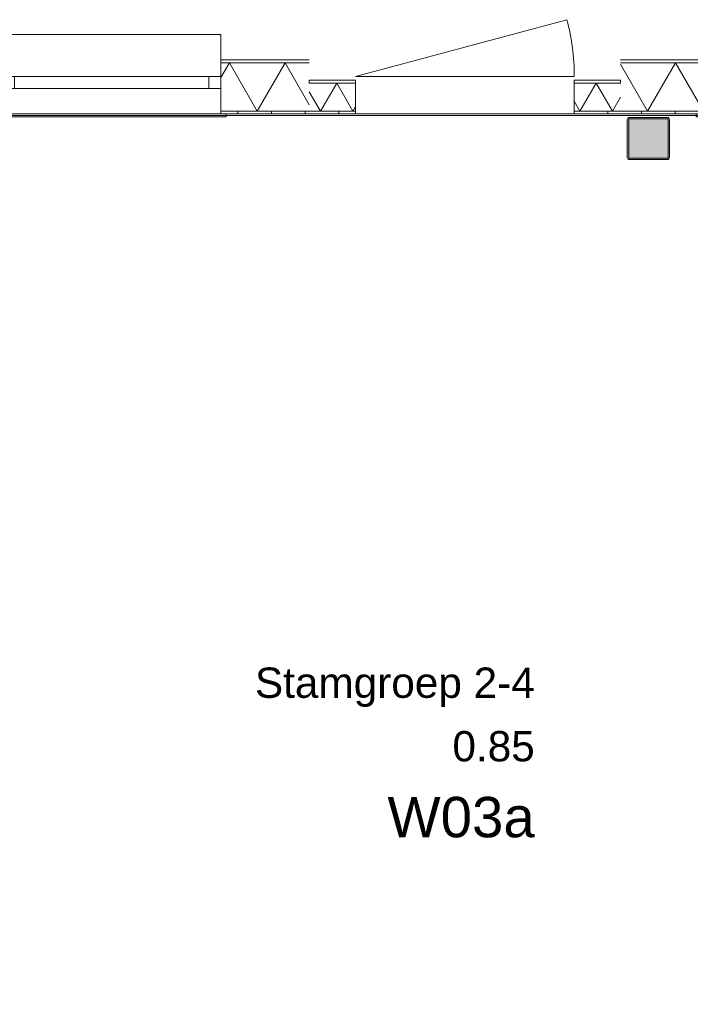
# Model space of a CAD drawing. Header units: millimetres. Extents: x -850 to 154668, y -80411 to 71019.
# Tile 166 of 236: x 41504 to 45490, y 48626 to 54474. Entities that reach past the tile are written whole.
import ezdxf
from ezdxf.enums import TextEntityAlignment as Align

# ---------------------------------------------------------------- set-up
doc = ezdxf.new("R2010")
doc.units = ezdxf.units.MM
doc.header["$MEASUREMENT"] = 0
for name, color, linetype in [('New_21 Buitenwanden', 7, 'Continuous'), ('New_21 Buitenwanden Deuren', 7, 'Continuous'), ('New_21 Buitenwanden Doorsnede-arcering', 7, 'Continuous'), ('New_21 Buitenwanden Laagscheidingslijnen', 7, 'Continuous'), ('New_21 Buitenwanden Ramen', 7, 'Continuous'), ('New_23 Vloeren', 7, 'Continuous'), ('New_Z Ruimtefuncties', 7, 'Continuous'), ('New_Z Ruimtefuncties Zone omranding', 7, 'Continuous'), ('New_Z Ruimtefuncties Zone tekst', 7, 'Continuous'), ('S-COLS-____-OTLN.RVT S', 7, 'Continuous'), ('S-COLS-____-OTLN.RVT S 2D arcering', 7, 'Continuous')]:
    doc.layers.add(name, color=color, linetype=linetype)
doc.styles.add('GENERATED_STYLE_1', font='arial.ttf')
doc.styles.add('GENERATED_STYLE_2', font='arial.ttf')
pattern_1 = [(270, (0, 0), (200, 0), [])]

# ---------------------------------------------------------------- blocks, each defined once
blk = doc.blocks.new('Slab_3_1', base_point=(31200.9, 49880))
at = {"layer": 'New_23 Vloeren', "color": 7, "linetype": 'Continuous', "lineweight": 0, "flags": 128}
blk.add_lwpolyline([(31200.9, 49880), (31200.9, 38994.9), (42600, 38994.9), (42600, 36555.1), (50070.2, 36555.1), (50070.2, 33195.8), (61804.1, 33195.8), (61804.1, 53915), (31400.3, 53915), (31400.3, 49880)], close=True, dxfattribs=at)
blk = doc.blocks.new('*X1555')
at = {"layer": 'New_21 Buitenwanden Doorsnede-arcering', "linetype": 'Continuous', "lineweight": 0, "true_color": 0xe9ebeb}
for points in [[(38852.7, 54217.2), (38852.7, 54217.1), (39002.7, 54217.1), (39002.7, 54217.2)], [(39300.2, 54217.2), (39152.7, 54217.2), (39152.7, 54217.1), (39300.2, 54217.1)]]:
    blk.add_hatch(color=254, dxfattribs=at).paths.add_polyline_path(points)
blk = doc.blocks.new('*X1556')
at = {"layer": 'New_21 Buitenwanden Doorsnede-arcering', "linetype": 'Continuous', "lineweight": 0, "true_color": 0xe9ebeb}
for points in [[(40652.7, 54217.2), (40652.7, 54217.1), (40802.7, 54217.1), (40802.7, 54217.2)], [(40952.7, 54217.2), (40952.7, 54217.1), (41102.7, 54217.1), (41102.7, 54217.2)], [(41400.2, 54217.2), (41252.7, 54217.2), (41252.7, 54217.1), (41400.2, 54217.1)]]:
    blk.add_hatch(color=254, dxfattribs=at).paths.add_polyline_path(points)
blk = doc.blocks.new('*X1557')
at = {"layer": 'New_21 Buitenwanden Doorsnede-arcering', "linetype": 'Continuous', "lineweight": 0, "true_color": 0xe9ebeb}
for points in [[(42752.7, 54217.2), (42752.7, 54217.1), (42902.7, 54217.1), (42902.7, 54217.2)], [(43052.7, 54217.2), (43052.7, 54217.1), (43202.7, 54217.1), (43202.7, 54217.2)]]:
    blk.add_hatch(color=254, dxfattribs=at).paths.add_polyline_path(points)
blk = doc.blocks.new('*X1558')
at = {"layer": 'New_21 Buitenwanden Doorsnede-arcering', "linetype": 'Continuous', "lineweight": 0, "true_color": 0xe9ebeb}
for points in [[(38852.7, 53930.1), (38852.7, 53930), (39002.7, 53930), (39002.7, 53930.1)], [(39152.7, 53930), (39300.2, 53930), (39300.2, 53930.1), (39152.7, 53930.1)]]:
    blk.add_hatch(color=254, dxfattribs=at).paths.add_polyline_path(points)
blk = doc.blocks.new('*X1559')
at = {"layer": 'New_21 Buitenwanden Doorsnede-arcering', "linetype": 'Continuous', "lineweight": 0, "true_color": 0xe9ebeb}
for points in [[(40652.7, 53930.1), (40652.7, 53930), (40802.7, 53930), (40802.7, 53930.1)], [(40952.7, 53930.1), (40952.7, 53930), (41102.7, 53930), (41102.7, 53930.1)], [(41400.2, 53930.1), (41252.7, 53930.1), (41252.7, 53930), (41400.2, 53930)]]:
    blk.add_hatch(color=254, dxfattribs=at).paths.add_polyline_path(points)
blk = doc.blocks.new('*X1560')
at = {"layer": 'New_21 Buitenwanden Doorsnede-arcering', "linetype": 'Continuous', "lineweight": 0, "true_color": 0xe9ebeb}
for points in [[(42752.7, 53930.1), (42752.7, 53930), (42902.7, 53930), (42902.7, 53930.1)], [(43052.7, 53930.1), (43052.7, 53930), (43202.7, 53930), (43202.7, 53930.1)]]:
    blk.add_hatch(color=254, dxfattribs=at).paths.add_polyline_path(points)
blk = doc.blocks.new('*X1561')
at = {"layer": 'New_21 Buitenwanden Doorsnede-arcering', "color": 254, "linetype": 'Continuous', "lineweight": 0, "true_color": 0xe9ebeb}
for p, q in [((38775.2, 54214.5), (38939.4, 53930.1)), ((39105.1, 54217.1), (38939.4, 53930.1)), ((39105.1, 54217.1), (39270.8, 53930.1)), ((39300.2, 53981), (39270.8, 53930.1))]:
    blk.add_line(p, q, dxfattribs=at)
blk = doc.blocks.new('*X1562')
at = {"layer": 'New_21 Buitenwanden Doorsnede-arcering', "color": 254, "linetype": 'Continuous', "lineweight": 0, "true_color": 0xe9ebeb}
for p, q in [((40762.1, 54217.1), (40600.2, 53936.7)), ((40762.1, 54217.1), (40927.8, 53930.1)), ((41093.5, 54217.1), (40927.8, 53930.1)), ((41093.5, 54217.1), (41259.2, 53930.1)), ((41400.2, 54174.3), (41259.2, 53930.1))]:
    blk.add_line(p, q, dxfattribs=at)
blk = doc.blocks.new('*X1563')
at = {"layer": 'New_21 Buitenwanden Doorsnede-arcering', "color": 254, "linetype": 'Continuous', "lineweight": 0, "true_color": 0xe9ebeb}
for p, q in [((42750.5, 54217.1), (42700.2, 54130)), ((42750.5, 54217.1), (42916.2, 53930.1)), ((43081.9, 54217.1), (42916.2, 53930.1)), ((43081.9, 54217.1), (43225.2, 53968.9))]:
    blk.add_line(p, q, dxfattribs=at)
blk = doc.blocks.new('R1 22_7')
at = {"layer": 'New_21 Buitenwanden Ramen', "color": 1, "linetype": 'Continuous', "lineweight": 0}
for p, q in [((-725, 150.2), (-725, 168.2)), ((-725, 168.2), (680, 168.2)), ((-650, 150.2), (-680, 150.2)), ((-650, 150.2), (-680, 150.2)), ((-650, 135.2), (-650, 150.2)), ((-650, 135.2), (-650, 150.2)), ((-650, 0), (-650, 135.1)), ((-650, 0), (-650, 135.1)), ((650, 135.2), (650, 150.2)), ((650, 135.2), (650, 150.2)), ((650, 150.2), (680, 150.2)), ((650, 150.2), (680, 150.2)), ((650, 0), (650, 135.1)), ((650, 0), (650, 135.1)), ((680, 168.2), (680, 150.2)), ((-650, 0), (-577, 0)), ((-650, -72), (-650, 0)), ((-650, -72), (-650, 0)), ((-577, 0), (-577, -72)), ((-577, 0), (577, 0)), ((577, -72), (577, 0)), ((577, 0), (650, 0)), ((650, -72), (650, 0)), ((650, -72), (650, 0)), ((-577, -72), (-650, -72)), ((-650, -152), (-650, -72)), ((577, -72), (-577, -72)), ((650, -72), (577, -72)), ((650, -152), (650, -72)), ((-650, -170), (-650, -320)), ((650, -320), (650, -170)), ((-650, -320), (650, -320))]:
    blk.add_line(p, q, dxfattribs=at)
at = {"layer": 'New_21 Buitenwanden Ramen', "color": 9, "linetype": 'Continuous', "lineweight": 0}
for p, q in [((-650, 150.2), (650, 150.2)), ((-650, 135.1), (-650, 135.2)), ((-650, 135.1), (-650, 135.2)), ((650, 135.1), (650, 135.2)), ((650, 135.1), (650, 135.2)), ((-650, -170), (-650, -152)), ((650, -170), (650, -152))]:
    blk.add_line(p, q, dxfattribs=at)
blk = doc.blocks.new('Wall_264_1', base_point=(38775.2, 53915))
at = {"layer": 'New_21 Buitenwanden Doorsnede-arcering', "linetype": 'Continuous', "lineweight": 0, "true_color": 0xe9ebeb}
h = blk.add_hatch(dxfattribs=at)
h.set_pattern_fill('930_Lijnen_vert_200_0001', color=254, style=0, pattern_type=2)
h.set_pattern_definition(pattern_1)
h.paths.add_polyline_path([(38775.2, 53915), (39300.2, 53915), (39300.2, 53930), (38775.2, 53930)])
h = blk.add_hatch(dxfattribs=at)
h.set_pattern_fill('930_Lijnen_vert_200_0001', color=254, style=0, pattern_type=2)
h.set_pattern_definition(pattern_1)
h.paths.add_polyline_path([(40600.2, 53930), (40600.2, 53915), (41400.2, 53915), (41400.2, 53930)])
h = blk.add_hatch(dxfattribs=at)
h.set_pattern_fill('930_Lijnen_vert_200_0001', color=254, style=0, pattern_type=2)
h.set_pattern_definition(pattern_1)
h.paths.add_polyline_path([(42700.2, 53930), (42700.2, 53915), (43225.2, 53915), (43225.2, 53930)])
at = {"layer": 'New_21 Buitenwanden', "color": 8, "linetype": 'Continuous', "lineweight": 0, "true_color": 0x778488}
for p, q in [((39300.2, 54235.2), (39300.2, 54217.2)), ((39300.2, 54217.2), (39300.2, 54137.2)), ((40600.2, 54235.2), (40600.2, 54217.2)), ((40600.2, 54217.2), (40600.2, 54137.2)), ((41400.2, 54235.2), (41400.2, 54217.2)), ((41400.2, 54217.2), (41400.2, 54137.2)), ((42700.2, 54235.2), (42700.2, 54217.2)), ((42700.2, 54217.2), (42700.2, 54137.2)), ((39300.2, 54137.2), (39300.2, 54065.2)), ((40600.2, 54137.2), (40600.2, 54065.2)), ((41400.2, 54137.2), (41400.2, 54065.2)), ((42700.2, 54137.2), (42700.2, 54065.2)), ((39300.2, 54065.2), (39300.2, 53930.1)), ((40600.2, 54065.2), (40600.2, 53930.1)), ((41400.2, 54065.2), (41400.2, 53930.1)), ((42700.2, 54065.2), (42700.2, 53930.1)), ((39300.2, 53915), (39270.2, 53915)), ((39300.2, 53930.1), (39300.2, 53930)), ((39300.2, 53930), (39300.2, 53915)), ((40600.2, 53930.1), (40600.2, 53930)), ((40600.2, 53930), (40600.2, 53915)), ((40600.2, 53915), (40630.2, 53915)), ((41400.2, 53915), (41370.2, 53915)), ((41400.2, 53930.1), (41400.2, 53930)), ((41400.2, 53930), (41400.2, 53915)), ((42700.2, 53930.1), (42700.2, 53930)), ((42700.2, 53930), (42700.2, 53915)), ((42700.2, 53915), (42730.2, 53915))]:
    blk.add_line(p, q, dxfattribs=at)
at = {"layer": 'New_21 Buitenwanden', "color": 8, "linetype": 'Continuous', "lineweight": 0, "true_color": 0x778488, "flags": 128}
for points in [[(39300.2, 54235.2), (38775.2, 54235.2)], [(41400.2, 54235.2), (40600.2, 54235.2)], [(43225.2, 54235.2), (42700.2, 54235.2)], [(38775.2, 53915), (39300.2, 53915)], [(40600.2, 53915), (41400.2, 53915)], [(42700.2, 53915), (43225.2, 53915)]]:
    blk.add_lwpolyline(points, dxfattribs=at)
at = {"layer": 'New_21 Buitenwanden Laagscheidingslijnen', "color": 8, "linetype": 'Continuous', "lineweight": 0, "true_color": 0x778488}
for p, q in [((39300.2, 54217.2), (38775.2, 54217.2)), ((39300.2, 54217.1), (38775.2, 54217.1)), ((41400.2, 54217.2), (40600.2, 54217.2)), ((41400.2, 54217.1), (40600.2, 54217.1)), ((43225.2, 54217.2), (42700.2, 54217.2)), ((43225.2, 54217.1), (42700.2, 54217.1)), ((38775.2, 53930.1), (39300.2, 53930.1)), ((38775.2, 53930), (39300.2, 53930)), ((40600.2, 53930.1), (41400.2, 53930.1)), ((40600.2, 53930), (41400.2, 53930)), ((42700.2, 53930.1), (43225.2, 53930.1)), ((42700.2, 53930), (43225.2, 53930))]:
    blk.add_line(p, q, dxfattribs=at)
at = {"layer": 'New_21 Buitenwanden', "color": 8, "lineweight": 0, "true_color": 0x778488}
for name in ['*X1561', '*X1555', '*X1562', '*X1556', '*X1563', '*X1557', '*X1558', '*X1559', '*X1560']:
    blk.add_blockref(name, (0, 0), dxfattribs=at)
at = {"layer": 'New_21 Buitenwanden Ramen', "color": 1, "linetype": 'Continuous', "lineweight": 0, "xscale": -1, "zscale": 1000, "rotation": 180}
for p in [(39950.2, 54065.2), (42050.2, 54065.2)]:
    blk.add_blockref('R1 22_7', p, dxfattribs=at)
blk = doc.blocks.new('*X1575')
at = {"layer": 'New_21 Buitenwanden Doorsnede-arcering', "linetype": 'Continuous', "lineweight": 0, "true_color": 0xe9ebeb}
for points in [[(45152.7, 54217.2), (45152.7, 54217.1), (45302.7, 54217.1), (45302.7, 54217.2)], [(45600, 54217.2), (45452.7, 54217.2), (45452.7, 54217.1), (45600, 54217.1)]]:
    blk.add_hatch(color=254, dxfattribs=at).paths.add_polyline_path(points)
blk = doc.blocks.new('*X1576')
at = {"layer": 'New_21 Buitenwanden Doorsnede-arcering', "linetype": 'Continuous', "lineweight": 0, "true_color": 0xe9ebeb}
for points in [[(46952.7, 54217.2), (46952.7, 54217.1), (47102.7, 54217.1), (47102.7, 54217.2)], [(47252.7, 54217.2), (47252.7, 54217.1), (47402.7, 54217.1), (47402.7, 54217.2)], [(47552.7, 54217.2), (47552.7, 54217.1), (47702.7, 54217.1), (47702.7, 54217.2)], [(47852.7, 54217.2), (47852.7, 54217.1), (48002.7, 54217.1), (48002.7, 54217.2)]]:
    blk.add_hatch(color=254, dxfattribs=at).paths.add_polyline_path(points)
blk = doc.blocks.new('*X1577')
at = {"layer": 'New_21 Buitenwanden Doorsnede-arcering', "linetype": 'Continuous', "lineweight": 0, "true_color": 0xe9ebeb}
for points in [[(49400, 54217.2), (49400, 54217.1), (49502.7, 54217.1), (49502.7, 54217.2)], [(49652.7, 54217.2), (49652.7, 54217.1), (49802.7, 54217.1), (49802.7, 54217.2)], [(49952.7, 54217.2), (49952.7, 54217.1), (50102.7, 54217.1), (50102.7, 54217.2)], [(50252.7, 54217.2), (50252.7, 54217.1), (50402.7, 54217.1), (50402.7, 54217.2)], [(50600, 54217.2), (50552.7, 54217.2), (50552.7, 54217.1), (50600, 54217.1)]]:
    blk.add_hatch(color=254, dxfattribs=at).paths.add_polyline_path(points)
blk = doc.blocks.new('*X1578')
at = {"layer": 'New_21 Buitenwanden Doorsnede-arcering', "linetype": 'Continuous', "lineweight": 0, "true_color": 0xe9ebeb}
for points in [[(51900, 54217.1), (51902.7, 54217.1), (51902.7, 54217.2), (51900, 54217.2)], [(52052.7, 54217.2), (52052.7, 54217.1), (52202.7, 54217.1), (52202.7, 54217.2)], [(52352.7, 54217.1), (52425, 54217.1), (52425, 54217.2), (52352.7, 54217.2)]]:
    blk.add_hatch(color=254, dxfattribs=at).paths.add_polyline_path(points)
blk = doc.blocks.new('*X1579')
at = {"layer": 'New_21 Buitenwanden Doorsnede-arcering', "linetype": 'Continuous', "lineweight": 0, "true_color": 0xe9ebeb}
for points in [[(45152.7, 53930.1), (45152.7, 53930), (45302.7, 53930), (45302.7, 53930.1)], [(45452.7, 53930), (45600, 53930), (45600, 53930.1), (45452.7, 53930.1)]]:
    blk.add_hatch(color=254, dxfattribs=at).paths.add_polyline_path(points)
blk = doc.blocks.new('*X1580')
at = {"layer": 'New_21 Buitenwanden Doorsnede-arcering', "linetype": 'Continuous', "lineweight": 0, "true_color": 0xe9ebeb}
for points in [[(46952.7, 53930.1), (46952.7, 53930), (47102.7, 53930), (47102.7, 53930.1)], [(47252.7, 53930.1), (47252.7, 53930), (47402.7, 53930), (47402.7, 53930.1)], [(47552.7, 53930.1), (47552.7, 53930), (47702.7, 53930), (47702.7, 53930.1)], [(47852.7, 53930.1), (47852.7, 53930), (48002.7, 53930), (48002.7, 53930.1)]]:
    blk.add_hatch(color=254, dxfattribs=at).paths.add_polyline_path(points)
blk = doc.blocks.new('*X1581')
at = {"layer": 'New_21 Buitenwanden Doorsnede-arcering', "linetype": 'Continuous', "lineweight": 0, "true_color": 0xe9ebeb}
for points in [[(49400, 53930), (49502.7, 53930), (49502.7, 53930.1), (49400, 53930.1)], [(49652.7, 53930.1), (49652.7, 53930), (49802.7, 53930), (49802.7, 53930.1)], [(49952.7, 53930.1), (49952.7, 53930), (50102.7, 53930), (50102.7, 53930.1)], [(50252.7, 53930.1), (50252.7, 53930), (50402.7, 53930), (50402.7, 53930.1)], [(50552.7, 53930), (50600, 53930), (50600, 53930.1), (50552.7, 53930.1)]]:
    blk.add_hatch(color=254, dxfattribs=at).paths.add_polyline_path(points)
blk = doc.blocks.new('*X1582')
at = {"layer": 'New_21 Buitenwanden Doorsnede-arcering', "linetype": 'Continuous', "lineweight": 0, "true_color": 0xe9ebeb}
for points in [[(51900, 53930), (51902.7, 53930), (51902.7, 53930.1), (51900, 53930.1)], [(52052.7, 53930.1), (52052.7, 53930), (52202.7, 53930), (52202.7, 53930.1)], [(52352.7, 53930), (52425, 53930), (52425, 53930.1), (52352.7, 53930.1)]]:
    blk.add_hatch(color=254, dxfattribs=at).paths.add_polyline_path(points)
blk = doc.blocks.new('*X1583')
at = {"layer": 'New_21 Buitenwanden Doorsnede-arcering', "color": 254, "linetype": 'Continuous', "lineweight": 0, "true_color": 0xe9ebeb}
for p, q in [((45075.2, 54208.6), (45236, 53930.1)), ((45401.7, 54217.1), (45236, 53930.1)), ((45401.7, 54217.1), (45567.4, 53930.1)), ((45600, 53986.6), (45567.4, 53930.1))]:
    blk.add_line(p, q, dxfattribs=at)
blk = doc.blocks.new('*X1584')
at = {"layer": 'New_21 Buitenwanden Doorsnede-arcering', "color": 254, "linetype": 'Continuous', "lineweight": 0, "true_color": 0xe9ebeb}
for p, q in [((47058.7, 54217.1), (46900, 53942.3)), ((47058.7, 54217.1), (47224.4, 53930.1)), ((47390.1, 54217.1), (47224.4, 53930.1)), ((47390.1, 54217.1), (47555.8, 53930.1)), ((47721.5, 54217.1), (47555.8, 53930.1)), ((47721.5, 54217.1), (47887.2, 53930.1)), ((48052.9, 54217.1), (47887.2, 53930.1)), ((48052.9, 54217.1), (48100, 54135.5))]:
    blk.add_line(p, q, dxfattribs=at)
blk = doc.blocks.new('*X1585')
at = {"layer": 'New_21 Buitenwanden Doorsnede-arcering', "color": 254, "linetype": 'Continuous', "lineweight": 0, "true_color": 0xe9ebeb}
for p, q in [((49709.9, 54217.1), (49544.2, 53930.1)), ((49709.9, 54217.1), (49875.6, 53930.1)), ((50041.3, 54217.1), (49875.6, 53930.1)), ((50041.3, 54217.1), (50207, 53930.1)), ((50372.7, 54217.1), (50207, 53930.1)), ((50372.7, 54217.1), (50538.4, 53930.1)), ((49400, 54179.8), (49544.2, 53930.1)), ((50600, 54036.9), (50538.4, 53930.1))]:
    blk.add_line(p, q, dxfattribs=at)
blk = doc.blocks.new('*X1586')
at = {"layer": 'New_21 Buitenwanden Doorsnede-arcering', "color": 254, "linetype": 'Continuous', "lineweight": 0, "true_color": 0xe9ebeb}
for p, q in [((52029.7, 54217.1), (51900, 53992.5)), ((52029.7, 54217.1), (52195.4, 53930.1)), ((52361.1, 54217.1), (52195.4, 53930.1)), ((52361.1, 54217.1), (52425, 54106.3))]:
    blk.add_line(p, q, dxfattribs=at)
blk = doc.blocks.new('Wall_266_1', base_point=(45075.2, 53915))
at = {"layer": 'New_21 Buitenwanden Doorsnede-arcering', "linetype": 'Continuous', "lineweight": 0, "true_color": 0xe9ebeb}
h = blk.add_hatch(dxfattribs=at)
h.set_pattern_fill('930_Lijnen_vert_200_0001', color=254, style=0, pattern_type=2)
h.set_pattern_definition(pattern_1)
h.paths.add_polyline_path([(45075.2, 53915), (45600, 53915), (45600, 53930), (45075.2, 53930)])
h = blk.add_hatch(dxfattribs=at)
h.set_pattern_fill('930_Lijnen_vert_200_0001', color=254, style=0, pattern_type=2)
h.set_pattern_definition(pattern_1)
h.paths.add_polyline_path([(46900, 53930), (46900, 53915), (48100, 53915), (48100, 53930)])
h = blk.add_hatch(dxfattribs=at)
h.set_pattern_fill('930_Lijnen_vert_200_0001', color=254, style=0, pattern_type=2)
h.set_pattern_definition(pattern_1)
h.paths.add_polyline_path([(49400, 53930), (49400, 53915), (50600, 53915), (50600, 53930)])
h = blk.add_hatch(dxfattribs=at)
h.set_pattern_fill('930_Lijnen_vert_200_0001', color=254, style=0, pattern_type=2)
h.set_pattern_definition(pattern_1)
h.paths.add_polyline_path([(51900, 53930), (51900, 53915), (52425, 53915), (52425, 53930)])
at = {"layer": 'New_21 Buitenwanden', "color": 8, "linetype": 'Continuous', "lineweight": 0, "true_color": 0x778488}
for p, q in [((45600, 54235.2), (45600, 54217.2)), ((45600, 54217.2), (45600, 54137.2)), ((46900, 54235.2), (46900, 54217.2)), ((46900, 54217.2), (46900, 54137.2)), ((48100, 54235.2), (48100, 54217.2)), ((48100, 54217.2), (48100, 54137.2)), ((49400, 54235.2), (49400, 54217.2)), ((49400, 54217.2), (49400, 54137.2)), ((50600, 54235.2), (50600, 54217.2)), ((50600, 54217.2), (50600, 54137.2)), ((51900, 54235.2), (51900, 54217.2)), ((51900, 54217.2), (51900, 54137.2)), ((45600, 54137.2), (45600, 54065.2)), ((46900, 54137.2), (46900, 54065.2)), ((48100, 54137.2), (48100, 54065.2)), ((49400, 54137.2), (49400, 54065.2)), ((50600, 54137.2), (50600, 54065.2)), ((51900, 54137.2), (51900, 54065.2)), ((45600, 54065.2), (45600, 53930.1)), ((46900, 54065.2), (46900, 53930.1)), ((48100, 54065.2), (48100, 53930.1)), ((49400, 54065.2), (49400, 53930.1)), ((50600, 54065.2), (50600, 53930.1)), ((51900, 54065.2), (51900, 53930.1)), ((45600, 53915), (45570, 53915)), ((45600, 53930.1), (45600, 53930)), ((45600, 53930), (45600, 53915)), ((46900, 53930.1), (46900, 53930)), ((46900, 53930), (46900, 53915)), ((46900, 53915), (46930, 53915)), ((48100, 53915), (48070, 53915)), ((48100, 53930.1), (48100, 53930)), ((48100, 53930), (48100, 53915)), ((49400, 53930.1), (49400, 53930)), ((49400, 53930), (49400, 53915)), ((49400, 53915), (49430, 53915)), ((50600, 53915), (50570, 53915)), ((50600, 53930.1), (50600, 53930)), ((50600, 53930), (50600, 53915)), ((51900, 53930.1), (51900, 53930)), ((51900, 53930), (51900, 53915)), ((51900, 53915), (51930, 53915))]:
    blk.add_line(p, q, dxfattribs=at)
at = {"layer": 'New_21 Buitenwanden', "color": 8, "linetype": 'Continuous', "lineweight": 0, "true_color": 0x778488, "flags": 128}
for points in [[(45600, 54235.2), (45075.2, 54235.2)], [(48100, 54235.2), (46900, 54235.2)], [(50600, 54235.2), (49400, 54235.2)], [(52425, 54235.2), (51900, 54235.2)], [(45075.2, 53915), (45600, 53915)], [(46900, 53915), (48100, 53915)], [(49400, 53915), (50600, 53915)], [(51900, 53915), (52425, 53915)]]:
    blk.add_lwpolyline(points, dxfattribs=at)
at = {"layer": 'New_21 Buitenwanden Laagscheidingslijnen', "color": 8, "linetype": 'Continuous', "lineweight": 0, "true_color": 0x778488}
for p, q in [((45600, 54217.2), (45075.2, 54217.2)), ((45600, 54217.1), (45075.2, 54217.1)), ((48100, 54217.2), (46900, 54217.2)), ((48100, 54217.1), (46900, 54217.1)), ((50600, 54217.2), (49400, 54217.2)), ((50600, 54217.1), (49400, 54217.1)), ((52425, 54217.2), (51900, 54217.2)), ((52425, 54217.1), (51900, 54217.1)), ((45075.2, 53930.1), (45600, 53930.1)), ((45075.2, 53930), (45600, 53930)), ((46900, 53930.1), (48100, 53930.1)), ((46900, 53930), (48100, 53930)), ((49400, 53930.1), (50600, 53930.1)), ((49400, 53930), (50600, 53930)), ((51900, 53930.1), (52425, 53930.1)), ((51900, 53930), (52425, 53930))]:
    blk.add_line(p, q, dxfattribs=at)
at = {"layer": 'New_21 Buitenwanden', "color": 8, "lineweight": 0, "true_color": 0x778488}
for name in ['*X1583', '*X1575', '*X1584', '*X1576', '*X1577', '*X1585', '*X1578', '*X1586', '*X1579', '*X1580', '*X1581', '*X1582']:
    blk.add_blockref(name, (0, 0), dxfattribs=at)
at = {"layer": 'New_21 Buitenwanden Ramen', "color": 1, "linetype": 'Continuous', "lineweight": 0, "xscale": -1, "zscale": 1000, "rotation": 180}
for p in [(46250, 54065.2), (48750, 54065.2), (51250, 54065.2)]:
    blk.add_blockref('R1 22_7', p, dxfattribs=at)
blk = doc.blocks.new('*X1591')
at = {"layer": 'New_21 Buitenwanden Doorsnede-arcering', "linetype": 'Continuous', "lineweight": 0, "true_color": 0xe9ebeb}
blk.add_hatch(color=254, dxfattribs=at).paths.add_polyline_path([(43500.2, 54097.2), (43352.7, 54097.2), (43352.7, 54097.1), (43500.2, 54097.1)])
blk = doc.blocks.new('*X1592')
at = {"layer": 'New_21 Buitenwanden Doorsnede-arcering', "linetype": 'Continuous', "lineweight": 0, "true_color": 0xe9ebeb}
blk.add_hatch(color=254, dxfattribs=at).paths.add_polyline_path([(44852.7, 54097.2), (44852.7, 54097.1), (45002.7, 54097.1), (45002.7, 54097.2)])
blk = doc.blocks.new('*X1593')
at = {"layer": 'New_21 Buitenwanden Doorsnede-arcering', "linetype": 'Continuous', "lineweight": 0, "true_color": 0xe9ebeb}
blk.add_hatch(color=254, dxfattribs=at).paths.add_polyline_path([(43500.2, 53930.1), (43352.7, 53930.1), (43352.7, 53930), (43500.2, 53930)])
blk = doc.blocks.new('*X1594')
at = {"layer": 'New_21 Buitenwanden Doorsnede-arcering', "linetype": 'Continuous', "lineweight": 0, "true_color": 0xe9ebeb}
blk.add_hatch(color=254, dxfattribs=at).paths.add_polyline_path([(44852.7, 53930.1), (44852.7, 53930), (45002.7, 53930), (45002.7, 53930.1)])
blk = doc.blocks.new('*X1595')
at = {"layer": 'New_21 Buitenwanden Doorsnede-arcering', "color": 254, "linetype": 'Continuous', "lineweight": 0, "true_color": 0xe9ebeb}
for p, q in [((43387.9, 54097.1), (43291.5, 53930.1)), ((43387.9, 54097.1), (43484.3, 53930.1)), ((43225.2, 54044.9), (43291.5, 53930.1)), ((43500.2, 53957.6), (43484.3, 53930.1))]:
    blk.add_line(p, q, dxfattribs=at)
blk = doc.blocks.new('*X1596')
at = {"layer": 'New_21 Buitenwanden Doorsnede-arcering', "color": 254, "linetype": 'Continuous', "lineweight": 0, "true_color": 0xe9ebeb}
for p, q in [((44930.6, 54097.1), (44834.1, 53930.1)), ((44930.6, 54097.1), (45027, 53930.1)), ((44800.2, 53988.9), (44834.1, 53930.1)), ((45075.2, 54013.6), (45027, 53930.1))]:
    blk.add_line(p, q, dxfattribs=at)
blk = doc.blocks.new('D1 bl 22')
at = {"layer": 'New_21 Buitenwanden Deuren', "color": 1, "linetype": 'Continuous', "lineweight": 0}
for p, q in [((650, 0), (-605.7, 336.5)), ((650, 0), (-650, 0)), ((-650, -40.1), (-650, -72)), ((-650, -40.1), (-650, -72)), ((650, -40.1), (650, -72)), ((650, -40.1), (650, -72)), ((-650, -72), (-650, -207.1)), ((-650, -72), (-650, -207.1)), ((650, -72), (650, -207.1)), ((650, -72), (650, -207.1)), ((-650, -222.2), (-675, -222.2)), ((-650, -222.2), (-675, -222.2)), ((-650, -207.1), (-650, -222.2)), ((-650, -207.1), (-650, -222.2)), ((650, -207.1), (650, -222.2)), ((650, -207.1), (650, -222.2)), ((650, -222.2), (675, -222.2)), ((650, -222.2), (675, -222.2))]:
    blk.add_line(p, q, dxfattribs=at)
at = {"layer": 'New_21 Buitenwanden Deuren', "color": 9, "linetype": 'Continuous', "lineweight": 0}
for p, q in [((-650, -22), (-650, -40)), ((-650, -22), (-650, -40)), ((-650, -40), (-650, -40.1)), ((-650, -40), (-650, -40.1)), ((650, -22), (650, -40)), ((650, -22), (650, -40)), ((650, -40), (650, -40.1)), ((650, -40), (650, -40.1))]:
    blk.add_line(p, q, dxfattribs=at)
at = {"layer": 'New_21 Buitenwanden Deuren', "color": 1, "linetype": 'Continuous', "lineweight": 0}
blk.add_arc((650, 0), 1300, 165, 180, dxfattribs=at)
blk = doc.blocks.new('Wall_267_1', base_point=(43225.2, 53915))
at = {"layer": 'New_21 Buitenwanden Doorsnede-arcering', "linetype": 'Continuous', "lineweight": 0, "true_color": 0xe9ebeb}
h = blk.add_hatch(dxfattribs=at)
h.set_pattern_fill('930_Lijnen_vert_200_0001', color=254, style=0, pattern_type=2)
h.set_pattern_definition(pattern_1)
h.paths.add_polyline_path([(43500.2, 53930), (43225.2, 53930), (43225.2, 53915), (43500.2, 53915)])
h = blk.add_hatch(dxfattribs=at)
h.set_pattern_fill('930_Lijnen_vert_200_0001', color=254, style=0, pattern_type=2)
h.set_pattern_definition(pattern_1)
h.paths.add_polyline_path([(44800.2, 53930), (44800.2, 53915), (45075.2, 53915), (45075.2, 53930)])
at = {"layer": 'New_21 Buitenwanden', "color": 8, "linetype": 'Continuous', "lineweight": 0, "true_color": 0x778488}
for p, q in [((43500.2, 54115.2), (43500.2, 54097.2)), ((43500.2, 54097.2), (43500.2, 54097.1)), ((43500.2, 54097.1), (43500.2, 54065.2)), ((44800.2, 54115.2), (44800.2, 54097.2)), ((44800.2, 54097.2), (44800.2, 54097.1)), ((44800.2, 54097.1), (44800.2, 54065.2)), ((43500.2, 54065.2), (43500.2, 53930.1)), ((44800.2, 54065.2), (44800.2, 53930.1)), ((43500.2, 53915), (43475.2, 53915)), ((43500.2, 53930.1), (43500.2, 53915)), ((44800.2, 53930.1), (44800.2, 53915)), ((44800.2, 53915), (44825.2, 53915))]:
    blk.add_line(p, q, dxfattribs=at)
at = {"layer": 'New_21 Buitenwanden', "color": 8, "linetype": 'Continuous', "lineweight": 0, "true_color": 0x778488, "flags": 128}
for points in [[(43500.2, 54115.2), (43225.2, 54115.2)], [(43225.2, 54115.2), (43225.2, 54097.2)], [(43225.2, 54097.2), (43225.2, 54097.1)], [(45075.2, 54115.2), (44800.2, 54115.2)], [(45075.2, 54115.2), (45075.2, 54097.2)], [(45075.2, 54097.2), (45075.2, 54097.1)], [(43225.2, 53915), (43500.2, 53915)], [(44800.2, 53915), (45075.2, 53915)]]:
    blk.add_lwpolyline(points, dxfattribs=at)
at = {"layer": 'New_21 Buitenwanden Laagscheidingslijnen', "color": 8, "linetype": 'Continuous', "lineweight": 0, "true_color": 0x778488}
for p, q in [((43500.2, 54097.2), (43225.2, 54097.2)), ((43500.2, 54097.1), (43225.2, 54097.1)), ((45075.2, 54097.2), (44800.2, 54097.2)), ((45075.2, 54097.1), (44800.2, 54097.1)), ((43225.2, 53930.1), (43500.2, 53930.1)), ((43225.2, 53930), (43500.2, 53930)), ((44800.2, 53930.1), (45075.2, 53930.1)), ((44800.2, 53930), (45075.2, 53930))]:
    blk.add_line(p, q, dxfattribs=at)
at = {"layer": 'New_21 Buitenwanden', "color": 8, "lineweight": 0, "true_color": 0x778488}
for name in ['*X1595', '*X1591', '*X1596', '*X1592', '*X1593', '*X1594']:
    blk.add_blockref(name, (0, 0), dxfattribs=at)
at = {"layer": 'New_21 Buitenwanden Deuren', "color": 1, "linetype": 'Continuous', "lineweight": 0, "xscale": -1, "zscale": 1000}
blk.add_blockref('D1 bl 22', (44150.2, 54137.2), dxfattribs=at)
blk = doc.blocks.new('Column 147[147]_1', base_point=(0.5, 3))
at = {"layer": 'S-COLS-____-OTLN.RVT S 2D arcering', "linetype": 'Continuous', "lineweight": 0, "true_color": 0x778488}
h = blk.add_hatch(color=8, dxfattribs=at)
h.paths.add_polyline_path([(45115.5, 53656), (45116.5, 53651), (45119.3, 53646.8), (45123.5, 53644), (45128.5, 53643), (45352.5, 53643), (45357.5, 53644), (45361.7, 53646.8), (45364.5, 53651), (45365.5, 53656), (45365.5, 53880), (45364.5, 53884.9), (45361.7, 53889.2), (45357.5, 53892), (45352.5, 53893), (45128.5, 53893), (45123.5, 53892), (45119.3, 53889.2), (45116.5, 53884.9), (45115.5, 53880)])
h.paths.add_polyline_path([(45352.5, 53651), (45128.5, 53651), (45126.6, 53651.3), (45125, 53652.4), (45123.9, 53654), (45123.5, 53656), (45123.5, 53880), (45123.9, 53881.9), (45125, 53883.5), (45126.6, 53884.6), (45128.5, 53885), (45352.5, 53885), (45354.4, 53884.6), (45356.1, 53883.5), (45357.1, 53881.9), (45357.5, 53880), (45357.5, 53656), (45357.1, 53654), (45356.1, 53652.4), (45354.4, 53651.3)], flags=0)
blk.add_hatch(color=8, dxfattribs=at).paths.add_polyline_path([(45352.5, 53885), (45128.5, 53885), (45126.6, 53884.6), (45125, 53883.5), (45123.9, 53881.9), (45123.5, 53880), (45123.5, 53656), (45123.9, 53654), (45125, 53652.4), (45126.6, 53651.3), (45128.5, 53651), (45352.5, 53651), (45354.4, 53651.3), (45356.1, 53652.4), (45357.1, 53654), (45357.5, 53656), (45357.5, 53880), (45357.1, 53881.9), (45356.1, 53883.5), (45354.4, 53884.6)])
at = {"layer": 'S-COLS-____-OTLN.RVT S', "color": 1, "linetype": 'Continuous', "lineweight": 0}
for p, q in [((45116.5, 53884.9), (45115.5, 53880)), ((45115.5, 53880), (45115.5, 53656)), ((45119.3, 53889.2), (45116.5, 53884.9)), ((45123.5, 53892), (45119.3, 53889.2)), ((45128.5, 53893), (45123.5, 53892)), ((45123.5, 53880), (45123.9, 53881.9)), ((45123.5, 53656), (45123.5, 53880)), ((45123.9, 53881.9), (45125, 53883.5)), ((45125, 53883.5), (45126.6, 53884.6)), ((45126.6, 53884.6), (45128.5, 53885)), ((45352.5, 53893), (45128.5, 53893)), ((45128.5, 53885), (45352.5, 53885)), ((45357.5, 53892), (45352.5, 53893)), ((45352.5, 53885), (45354.4, 53884.6)), ((45354.4, 53884.6), (45356.1, 53883.5)), ((45356.1, 53883.5), (45357.1, 53881.9)), ((45357.1, 53881.9), (45357.5, 53880)), ((45361.7, 53889.2), (45357.5, 53892)), ((45357.5, 53880), (45357.5, 53656)), ((45364.5, 53884.9), (45361.7, 53889.2)), ((45365.5, 53880), (45364.5, 53884.9)), ((45365.5, 53656), (45365.5, 53880)), ((45115.5, 53656), (45116.5, 53651)), ((45116.5, 53651), (45119.3, 53646.8)), ((45119.3, 53646.8), (45123.5, 53644)), ((45123.9, 53654), (45123.5, 53656)), ((45123.5, 53644), (45128.5, 53643)), ((45125, 53652.4), (45123.9, 53654)), ((45126.6, 53651.3), (45125, 53652.4)), ((45128.5, 53651), (45126.6, 53651.3)), ((45352.5, 53651), (45128.5, 53651)), ((45128.5, 53643), (45352.5, 53643)), ((45354.4, 53651.3), (45352.5, 53651)), ((45352.5, 53643), (45357.5, 53644)), ((45356.1, 53652.4), (45354.4, 53651.3)), ((45357.1, 53654), (45356.1, 53652.4)), ((45357.5, 53656), (45357.1, 53654)), ((45357.5, 53644), (45361.7, 53646.8)), ((45361.7, 53646.8), (45364.5, 53651)), ((45364.5, 53651), (45365.5, 53656))]:
    blk.add_line(p, q, dxfattribs=at)
blk = doc.blocks.new('Stamgroep 2-4_0.85_76_1', base_point=(43750.7, 50101.8))
at = {"layer": 'New_Z Ruimtefuncties Zone tekst', "color": 2, "lineweight": 0}
for tag, height, style, p in [('DUMMY_938', 180, 'GENERATED_STYLE_1', (44565.3, 50667.5)), ('ROOM_NAME', 180, 'GENERATED_STYLE_1', (44565.3, 50626.4)), ('DUMMY_939', 180, 'GENERATED_STYLE_1', (44565.3, 50290.4)), ('ROOM_NUMBER', 180, 'GENERATED_STYLE_1', (44565.3, 50249.2)), ('stWallCovering', 240, 'GENERATED_STYLE_2', (44565.3, 49858.4))]:
    blk.add_attdef(tag, text='', height=height, dxfattribs=dict(at, style=style)).set_placement(p, align=Align.TOP_RIGHT)
at = {"layer": 'New_Z Ruimtefuncties Zone tekst', "color": 2, "lineweight": 0, "style": 'GENERATED_STYLE_2'}
blk.add_attdef('DUMMY_940', text='', height=240, dxfattribs=at).set_placement((42936.1, 49913.2), align=Align.TOP_LEFT)

msp = doc.modelspace()

# ---------------------------------------------------------------- linework, layer by layer
at = {"layer": 'New_Z Ruimtefuncties Zone omranding', "color": 203, "linetype": 'Continuous', "lineweight": 0, "true_color": 0xb07cd8, "flags": 128}
msp.add_lwpolyline([(41140.2, 53904.8), (41140.2, 44905.6), (44573.5, 44905.6), (47400.4, 44905.6), (47400.4, 49405), (47400.4, 53904.8), (46295, 53904.8), (46045, 53904.8)], close=True, dxfattribs=at)

# ---------------------------------------------------------------- block references
at = {"layer": 'New_21 Buitenwanden', "color": 8, "lineweight": 0, "true_color": 0x778488}
for name, p in [('Wall_267_1', (43225.2, 53915)), ('Wall_264_1', (38775.2, 53915)), ('Wall_266_1', (45075.2, 53915))]:
    msp.add_blockref(name, p, dxfattribs=at)
at = {"layer": 'New_23 Vloeren', "color": 7, "linetype": 'Continuous', "lineweight": 0}
msp.add_blockref('Slab_3_1', (31200.9, 49880), dxfattribs=at)
at = {"layer": 'New_Z Ruimtefuncties', "color": 2, "linetype": 'Continuous', "lineweight": 0}
msp.add_blockref('Stamgroep 2-4_0.85_76_1', (43750.7, 50101.8), dxfattribs=at).add_auto_attribs({'ROOM_NAME': 'Stamgroep 2-4', 'ROOM_NUMBER': '0.85', 'stWallCovering': 'W03a'})
at = {"layer": 'S-COLS-____-OTLN.RVT S', "color": 1, "linetype": 'Continuous', "lineweight": 0}
msp.add_blockref('Column 147[147]_1', (0.5, 3), dxfattribs=at)

doc.saveas('drawing.dxf')
